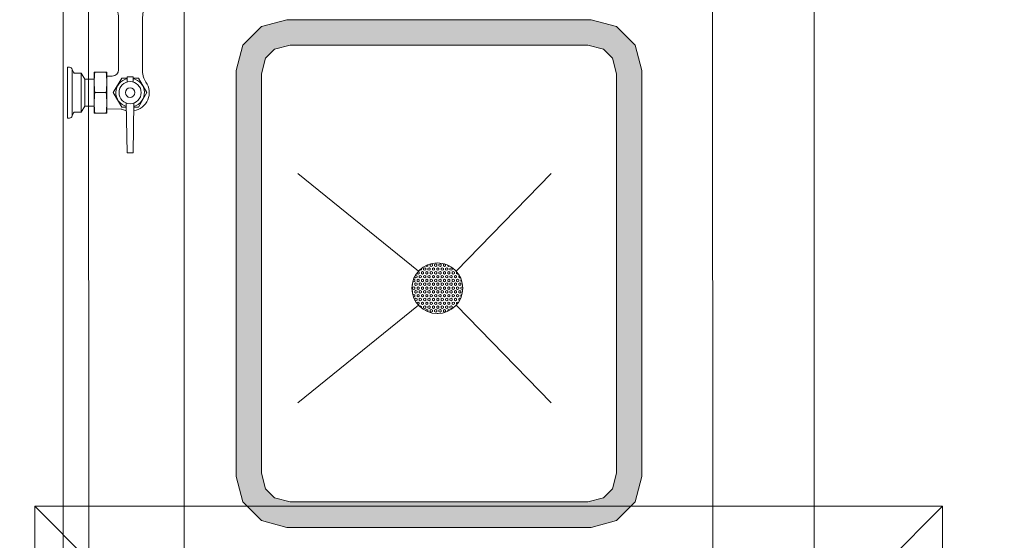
# Model space of a CAD drawing. Header units: millimetres. Extents: x -750 to 72845, y -24282 to 18874.
# Tile 93 of 154: x 64076 to 65049, y 12141 to 12655. Entities that reach past the tile are written whole.
import ezdxf

# ---------------------------------------------------------------- set-up
doc = ezdxf.new("R2010")
doc.units = ezdxf.units.MM
doc.header["$MEASUREMENT"] = 0
doc.linetypes.add('HIDDENX2', pattern=[0.75, 0.5, -0.25])
doc.layers.add('IRISH HOUSE_HYD AIRPORT_DRAINAGE LAYOUT 1$0$GREY SCALE', color=8, linetype='Continuous')
for name, color, linetype, lineweight in [('IRISH HOUSE_HYD AIRPORT_DRAINAGE LAYOUT 1$0$GREYSCALE', 8, 'Continuous', 0), ('M-MEP-ELLG-CABLE', 146, 'HIDDENX2', 20), ('M-MEP-ELPR-EQUIP', 6, 'Continuous', 20)]:
    doc.layers.add(name, color=color, linetype=linetype, lineweight=lineweight)

# ---------------------------------------------------------------- blocks, each defined once
blk = doc.blocks.new('IRISH HOUSE_HYD AIRPORT_DRAINAGE LAYOUT 1$0$FLOOR PLAN')
at = {"layer": 'IRISH HOUSE_HYD AIRPORT_DRAINAGE LAYOUT 1$0$GREYSCALE', "lineweight": 0}
h = blk.add_hatch(color=8, dxfattribs=at)
h.dxf.hatch_style = 1
h.paths.add_polyline_path([(14340.05, 12153.59), (14640.77, 12153.6), (14665.83, 12160.32), (14684.18, 12178.67), (14690.89, 12203.73), (14690.87, 12604.7), (14684.16, 12629.76), (14665.81, 12648.1), (14640.75, 12654.82), (14340.02, 12654.8), (14314.96, 12648.09), (14296.62, 12629.74), (14289.9, 12604.68), (14289.92, 12203.71), (14296.64, 12178.65), (14314.99, 12160.3)])
h.paths.add_polyline_path([(14343.34, 12178.65), (14637.47, 12178.67), (14652.86, 12182.79), (14661.71, 12191.64), (14665.83, 12207.03), (14665.81, 12601.4), (14661.69, 12616.78), (14652.84, 12625.63), (14637.45, 12629.76), (14343.32, 12629.74), (14327.94, 12625.62), (14319.09, 12616.77), (14314.97, 12601.38), (14314.98, 12207.01), (14319.11, 12191.62), (14327.96, 12182.77)], flags=16)
at = {"layer": 'IRISH HOUSE_HYD AIRPORT_DRAINAGE LAYOUT 1$0$GREYSCALE', "color": 8, "lineweight": 0}
for p, q in [((14119.17, 13241.32), (14119.22, 12032.34)), ((14144.28, 12032.34), (14144.23, 13241.32)), ((14238.51, 12032.34), (14238.45, 13241.32)), ((14760.77, 12032.36), (14760.72, 13241.35)), ((14861.01, 12032.37), (14860.96, 13241.35)), ((14173.86, 12627.63), (14173.86, 12653.94)), ((14173.86, 12605.37), (14173.86, 12653.73)), ((14197.35, 12627.63), (14197.35, 12653.94)), ((14197.35, 12605.37), (14197.35, 12653.73)), ((14314.96, 12648.09), (14296.62, 12629.74)), ((14340.02, 12654.8), (14314.96, 12648.09)), ((14640.75, 12654.82), (14340.02, 12654.8)), ((14665.81, 12648.1), (14640.75, 12654.82)), ((14684.16, 12629.76), (14665.81, 12648.1)), ((14296.62, 12629.74), (14289.9, 12604.68)), ((14343.32, 12629.74), (14327.94, 12625.62)), ((14637.45, 12629.76), (14343.32, 12629.74)), ((14652.84, 12625.63), (14637.45, 12629.76)), ((14690.87, 12604.7), (14684.16, 12629.76)), ((14327.94, 12625.62), (14319.09, 12616.77)), ((14661.69, 12616.78), (14652.84, 12625.63)), ((14125.19, 12607.85), (14123.21, 12607.85)), ((14123.21, 12607.85), (14123.21, 12557.73)), ((14319.09, 12616.77), (14314.97, 12601.38)), ((14665.81, 12601.4), (14661.69, 12616.78)), ((14129.22, 12602.89), (14128.04, 12605.72)), ((14128.05, 12559.93), (14128.04, 12605.66)), ((14136.75, 12601.95), (14130.64, 12601.95)), ((14136.75, 12601.95), (14140.58, 12596.15)), ((14136.75, 12563.7), (14136.75, 12601.95)), ((14162.2, 12603.05), (14149.67, 12603.05)), ((14149.68, 12582.83), (14149.67, 12603.05)), ((14162.2, 12603.05), (14162.21, 12562.6)), ((14162.2, 12599.11), (14167.59, 12599.11)), ((14182.32, 12593.42), (14182.32, 12598.55)), ((14188.09, 12598.55), (14182.32, 12598.55)), ((14188.09, 12593.42), (14188.09, 12598.55)), ((14289.9, 12604.68), (14289.92, 12203.71)), ((14314.97, 12601.38), (14314.98, 12207.01)), ((14665.83, 12207.03), (14665.81, 12601.4)), ((14690.89, 12203.73), (14690.87, 12604.7)), ((14140.58, 12596.08), (14140.58, 12569.57)), ((14149.67, 12596.08), (14140.58, 12596.08)), ((14176.87, 12597.28), (14168.54, 12582.84)), ((14182.32, 12597.28), (14176.87, 12597.28)), ((14193.54, 12597.28), (14188.09, 12597.28)), ((14201.88, 12582.84), (14193.54, 12597.28)), ((14149.68, 12562.6), (14149.68, 12582.83)), ((14161.42, 12582.83), (14150.46, 12582.83)), ((14168.54, 12582.84), (14176.87, 12568.41)), ((14193.54, 12568.41), (14201.88, 12582.84)), ((14136.75, 12563.7), (14140.58, 12569.51)), ((14149.68, 12569.51), (14140.58, 12569.51)), ((14176.87, 12568.41), (14181.54, 12568.41)), ((14182.33, 12523.3), (14181.46, 12572.54)), ((14188.09, 12523.3), (14188.95, 12572.54)), ((14188.88, 12568.41), (14193.54, 12568.41)), ((14129.22, 12562.76), (14128.05, 12559.93)), ((14136.75, 12563.7), (14130.64, 12563.7)), ((14162.21, 12562.6), (14149.68, 12562.6)), ((14162.21, 12566.72), (14176.37, 12566.6)), ((14125.19, 12557.73), (14123.21, 12557.73)), ((14182.33, 12523.3), (14188.09, 12523.3)), ((14470.18, 12406.61), (14351.05, 12503)), ((14470.18, 12406.61), (14351.05, 12503)), ((14470.18, 12406.61), (14351.05, 12503)), ((14470.18, 12406.61), (14351.05, 12503)), ((14601.3, 12503.02), (14507.24, 12406.61)), ((14601.3, 12503.02), (14507.24, 12406.61)), ((14601.3, 12503.02), (14507.24, 12406.61)), ((14601.3, 12503.02), (14507.24, 12406.61)), ((14479.51, 12411.79), (14479.51, 12413.05)), ((14479.51, 12413.05), (14479.51, 12413.05)), ((14482.77, 12413.67), (14481.68, 12413.05)), ((14481.68, 12411.79), (14481.68, 12413.05)), ((14483.85, 12413.05), (14482.77, 12413.67)), ((14483.85, 12411.79), (14483.85, 12413.05)), ((14487.11, 12413.67), (14486.02, 12413.05)), ((14486.02, 12411.79), (14486.02, 12413.05)), ((14488.19, 12413.05), (14487.11, 12413.67)), ((14488.19, 12411.79), (14488.19, 12413.05)), ((14491.45, 12413.67), (14490.36, 12413.05)), ((14490.36, 12411.79), (14490.36, 12413.05)), ((14492.53, 12413.05), (14491.45, 12413.67)), ((14492.53, 12411.79), (14492.53, 12413.05)), ((14495.79, 12413.67), (14494.7, 12413.05)), ((14494.7, 12411.79), (14494.7, 12413.05)), ((14496.87, 12413.05), (14495.79, 12413.67)), ((14496.87, 12411.79), (14496.87, 12413.05)), ((14468.66, 12404.27), (14468.66, 12404.77)), ((14469.75, 12403.65), (14468.66, 12404.27)), ((14470.83, 12404.27), (14469.75, 12403.65)), ((14470.83, 12405.53), (14469.77, 12406.14)), ((14470.83, 12404.27), (14470.83, 12405.53)), ((14471.92, 12407.41), (14471.3, 12407.76)), ((14473, 12408.03), (14471.92, 12407.41)), ((14473, 12408.03), (14473, 12409.26)), ((14474.09, 12406.15), (14473, 12405.53)), ((14473, 12404.27), (14473, 12405.53)), ((14474.09, 12403.65), (14473, 12404.27)), ((14475.17, 12405.53), (14474.09, 12406.15)), ((14475.17, 12404.27), (14474.09, 12403.65)), ((14476.26, 12409.91), (14475.17, 12409.29)), ((14475.17, 12408.03), (14475.17, 12409.29)), ((14476.26, 12407.41), (14475.17, 12408.03)), ((14475.17, 12404.27), (14475.17, 12405.53)), ((14477.34, 12409.29), (14476.26, 12409.91)), ((14477.34, 12408.03), (14476.26, 12407.41)), ((14477.34, 12411.79), (14477.34, 12412.07)), ((14478.43, 12411.17), (14477.34, 12411.79)), ((14477.34, 12408.03), (14477.34, 12409.29)), ((14478.43, 12406.15), (14477.34, 12405.53)), ((14477.34, 12404.27), (14477.34, 12405.53)), ((14478.43, 12403.65), (14477.34, 12404.27)), ((14479.51, 12411.79), (14478.43, 12411.17)), ((14479.51, 12405.53), (14478.43, 12406.15)), ((14479.51, 12404.27), (14478.43, 12403.65)), ((14480.6, 12409.91), (14479.51, 12409.29)), ((14479.51, 12408.03), (14479.51, 12409.29)), ((14480.6, 12407.41), (14479.51, 12408.03)), ((14479.51, 12404.27), (14479.51, 12405.53)), ((14481.68, 12409.29), (14480.6, 12409.91)), ((14481.68, 12408.03), (14480.6, 12407.41)), ((14482.77, 12411.17), (14481.68, 12411.79)), ((14481.68, 12408.03), (14481.68, 12409.29)), ((14482.77, 12406.15), (14481.68, 12405.53)), ((14481.68, 12404.27), (14481.68, 12405.53)), ((14482.77, 12403.65), (14481.68, 12404.27)), ((14483.85, 12411.79), (14482.77, 12411.17)), ((14483.85, 12405.53), (14482.77, 12406.15)), ((14483.85, 12404.27), (14482.77, 12403.65)), ((14484.94, 12409.91), (14483.85, 12409.29)), ((14483.85, 12408.03), (14483.85, 12409.29)), ((14484.94, 12407.41), (14483.85, 12408.03)), ((14483.85, 12404.27), (14483.85, 12405.53)), ((14486.02, 12409.29), (14484.94, 12409.91)), ((14486.02, 12408.03), (14484.94, 12407.41)), ((14487.11, 12411.17), (14486.02, 12411.79)), ((14486.02, 12408.03), (14486.02, 12409.29)), ((14487.11, 12406.15), (14486.02, 12405.53)), ((14486.02, 12404.27), (14486.02, 12405.53)), ((14487.11, 12403.65), (14486.02, 12404.27)), ((14488.19, 12411.79), (14487.11, 12411.17)), ((14488.19, 12405.53), (14487.11, 12406.15)), ((14488.19, 12404.27), (14487.11, 12403.65)), ((14489.28, 12409.91), (14488.19, 12409.29)), ((14488.19, 12408.03), (14488.19, 12409.29)), ((14489.28, 12407.41), (14488.19, 12408.03)), ((14488.19, 12404.27), (14488.19, 12405.53)), ((14490.36, 12409.29), (14489.28, 12409.91)), ((14490.36, 12408.03), (14489.28, 12407.41)), ((14491.45, 12411.17), (14490.36, 12411.79)), ((14490.36, 12408.03), (14490.36, 12409.29)), ((14491.45, 12406.15), (14490.36, 12405.53)), ((14490.36, 12404.27), (14490.36, 12405.53)), ((14491.45, 12403.65), (14490.36, 12404.27)), ((14492.53, 12411.79), (14491.45, 12411.17)), ((14492.53, 12405.53), (14491.45, 12406.15)), ((14492.53, 12404.27), (14491.45, 12403.65)), ((14493.62, 12409.91), (14492.53, 12409.29)), ((14492.53, 12408.03), (14492.53, 12409.29)), ((14493.62, 12407.41), (14492.53, 12408.03)), ((14492.53, 12404.27), (14492.53, 12405.53)), ((14494.7, 12409.29), (14493.62, 12409.91)), ((14494.7, 12408.03), (14493.62, 12407.41)), ((14495.79, 12411.17), (14494.7, 12411.79)), ((14494.7, 12408.03), (14494.7, 12409.29)), ((14495.79, 12406.15), (14494.7, 12405.53)), ((14494.7, 12404.27), (14494.7, 12405.53)), ((14495.79, 12403.65), (14494.7, 12404.27)), ((14496.87, 12411.79), (14495.79, 12411.17)), ((14496.87, 12405.53), (14495.79, 12406.15)), ((14496.87, 12404.27), (14495.79, 12403.65)), ((14497.96, 12409.91), (14496.87, 12409.29)), ((14496.87, 12408.03), (14496.87, 12409.29)), ((14497.96, 12407.41), (14496.87, 12408.03)), ((14496.87, 12404.27), (14496.87, 12405.53)), ((14499.05, 12409.29), (14497.96, 12409.91)), ((14499.05, 12408.03), (14497.96, 12407.41)), ((14499.04, 12411.79), (14499.04, 12412.57)), ((14500.13, 12411.17), (14499.04, 12411.79)), ((14499.05, 12408.03), (14499.05, 12409.29)), ((14500.13, 12406.15), (14499.05, 12405.53)), ((14499.05, 12404.27), (14499.05, 12405.53)), ((14500.13, 12403.65), (14499.05, 12404.27)), ((14500.92, 12411.62), (14500.13, 12411.17)), ((14501.22, 12405.53), (14500.13, 12406.15)), ((14501.22, 12404.27), (14500.13, 12403.65)), ((14502.3, 12409.91), (14501.22, 12409.29)), ((14501.22, 12408.03), (14501.22, 12409.29)), ((14502.3, 12407.41), (14501.22, 12408.03)), ((14501.22, 12404.27), (14501.22, 12405.53)), ((14503.39, 12409.29), (14502.3, 12409.91)), ((14503.39, 12408.03), (14502.3, 12407.41)), ((14503.39, 12408.03), (14503.39, 12409.29)), ((14504.47, 12406.15), (14503.39, 12405.53)), ((14503.39, 12404.27), (14503.39, 12405.53)), ((14504.47, 12403.65), (14503.39, 12404.27)), ((14505.56, 12405.53), (14504.47, 12406.15)), ((14505.56, 12404.27), (14504.47, 12403.65)), ((14505.56, 12408.03), (14505.56, 12408.29)), ((14506.26, 12407.63), (14505.56, 12408.03)), ((14505.56, 12404.27), (14505.56, 12405.53)), ((14508.03, 12405.7), (14507.73, 12405.53)), ((14507.73, 12404.28), (14507.73, 12405.53)), ((14508.81, 12403.65), (14507.73, 12404.28)), ((14509.35, 12403.96), (14508.81, 12403.65)), ((14464.32, 12394.25), (14464.09, 12394.38)), ((14464.32, 12393), (14464.32, 12394.25)), ((14465.41, 12396.13), (14464.61, 12396.59)), ((14465.41, 12398.63), (14465.25, 12398.55)), ((14466.49, 12398.01), (14465.41, 12398.63)), ((14466.49, 12396.76), (14465.41, 12396.13)), ((14466.49, 12400.51), (14466.49, 12401.32)), ((14467.58, 12399.89), (14466.49, 12400.51)), ((14466.49, 12396.76), (14466.49, 12398.01)), ((14467.58, 12394.88), (14466.49, 12394.25)), ((14466.49, 12393), (14466.49, 12394.25)), ((14467.58, 12402.39), (14466.84, 12401.97)), ((14468.66, 12401.77), (14467.58, 12402.39)), ((14468.66, 12400.51), (14467.58, 12399.89)), ((14468.66, 12394.25), (14467.58, 12394.88)), ((14468.66, 12400.51), (14468.66, 12401.77)), ((14469.75, 12398.64), (14468.66, 12398.01)), ((14468.66, 12396.76), (14468.66, 12398.01)), ((14469.75, 12396.13), (14468.66, 12396.76)), ((14468.66, 12393), (14468.66, 12394.25)), ((14470.83, 12398.01), (14469.75, 12398.64)), ((14470.83, 12396.76), (14469.75, 12396.13)), ((14471.92, 12402.39), (14470.83, 12401.77)), ((14470.83, 12400.51), (14470.83, 12401.77)), ((14471.92, 12399.89), (14470.83, 12400.51)), ((14470.83, 12396.76), (14470.83, 12398.01)), ((14471.92, 12394.88), (14470.83, 12394.25)), ((14470.83, 12393), (14470.83, 12394.25)), ((14473, 12401.77), (14471.92, 12402.39)), ((14473, 12400.51), (14471.92, 12399.89)), ((14473, 12394.25), (14471.92, 12394.88)), ((14473, 12400.51), (14473, 12401.77)), ((14474.09, 12398.64), (14473, 12398.01)), ((14473, 12396.76), (14473, 12398.01)), ((14474.09, 12396.13), (14473, 12396.76)), ((14473, 12393), (14473, 12394.25)), ((14475.17, 12398.01), (14474.09, 12398.64)), ((14475.17, 12396.76), (14474.09, 12396.13)), ((14476.26, 12402.39), (14475.17, 12401.77)), ((14475.17, 12400.51), (14475.17, 12401.77)), ((14476.26, 12399.89), (14475.17, 12400.51)), ((14475.17, 12396.76), (14475.17, 12398.01)), ((14476.26, 12394.88), (14475.17, 12394.25)), ((14475.17, 12393), (14475.17, 12394.25)), ((14477.34, 12401.77), (14476.26, 12402.39)), ((14477.34, 12400.51), (14476.26, 12399.89)), ((14477.34, 12394.25), (14476.26, 12394.88)), ((14477.34, 12400.51), (14477.34, 12401.77)), ((14478.43, 12398.64), (14477.34, 12398.01)), ((14477.34, 12396.76), (14477.34, 12398.01)), ((14478.43, 12396.13), (14477.34, 12396.76)), ((14477.34, 12393), (14477.34, 12394.25)), ((14479.51, 12398.01), (14478.43, 12398.64)), ((14479.51, 12396.76), (14478.43, 12396.13)), ((14480.6, 12402.39), (14479.51, 12401.77)), ((14479.51, 12400.52), (14479.51, 12401.77)), ((14480.6, 12399.89), (14479.51, 12400.52)), ((14479.51, 12396.76), (14479.51, 12398.01)), ((14480.6, 12394.88), (14479.51, 12394.25)), ((14479.51, 12393), (14479.51, 12394.25)), ((14481.68, 12401.77), (14480.6, 12402.39)), ((14481.68, 12400.52), (14480.6, 12399.89)), ((14481.68, 12394.25), (14480.6, 12394.88)), ((14481.68, 12400.52), (14481.68, 12401.77)), ((14482.77, 12398.64), (14481.68, 12398.01)), ((14481.68, 12396.76), (14481.68, 12398.01)), ((14482.77, 12396.13), (14481.68, 12396.76)), ((14481.68, 12393), (14481.68, 12394.25)), ((14483.85, 12398.01), (14482.77, 12398.64)), ((14483.85, 12396.76), (14482.77, 12396.13)), ((14484.94, 12402.39), (14483.85, 12401.77)), ((14483.85, 12400.52), (14483.85, 12401.77)), ((14484.94, 12399.89), (14483.85, 12400.52)), ((14483.85, 12396.76), (14483.85, 12398.01)), ((14484.94, 12394.88), (14483.85, 12394.25)), ((14483.85, 12393), (14483.85, 12394.25)), ((14486.02, 12401.77), (14484.94, 12402.39)), ((14486.02, 12400.52), (14484.94, 12399.89)), ((14486.02, 12394.25), (14484.94, 12394.88)), ((14486.02, 12400.52), (14486.02, 12401.77)), ((14487.11, 12398.64), (14486.02, 12398.01)), ((14486.02, 12396.76), (14486.02, 12398.01)), ((14487.11, 12396.13), (14486.02, 12396.76)), ((14486.02, 12393), (14486.02, 12394.25)), ((14488.19, 12398.01), (14487.11, 12398.64)), ((14488.19, 12396.76), (14487.11, 12396.13)), ((14489.28, 12402.4), (14488.19, 12401.77)), ((14488.19, 12400.52), (14488.19, 12401.77)), ((14489.28, 12399.89), (14488.19, 12400.52)), ((14488.19, 12396.76), (14488.19, 12398.01)), ((14489.28, 12394.88), (14488.19, 12394.25)), ((14488.19, 12393), (14488.19, 12394.25)), ((14490.36, 12401.77), (14489.28, 12402.4)), ((14490.36, 12400.52), (14489.28, 12399.89)), ((14490.36, 12394.25), (14489.28, 12394.88)), ((14490.36, 12400.52), (14490.36, 12401.77)), ((14491.45, 12398.64), (14490.36, 12398.01)), ((14490.36, 12396.76), (14490.36, 12398.01)), ((14491.45, 12396.13), (14490.36, 12396.76)), ((14490.36, 12393), (14490.36, 12394.25)), ((14492.53, 12398.01), (14491.45, 12398.64)), ((14492.53, 12396.76), (14491.45, 12396.13)), ((14493.62, 12402.4), (14492.53, 12401.77)), ((14492.53, 12400.52), (14492.53, 12401.77)), ((14493.62, 12399.89), (14492.53, 12400.52)), ((14492.53, 12396.76), (14492.53, 12398.01)), ((14493.62, 12394.88), (14492.53, 12394.25)), ((14492.53, 12393), (14492.53, 12394.25)), ((14494.7, 12401.77), (14493.62, 12402.4)), ((14494.7, 12400.52), (14493.62, 12399.89)), ((14494.71, 12394.25), (14493.62, 12394.88)), ((14494.7, 12400.52), (14494.7, 12401.77)), ((14495.79, 12398.64), (14494.7, 12398.01)), ((14494.7, 12396.76), (14494.7, 12398.01)), ((14495.79, 12396.13), (14494.7, 12396.76)), ((14494.71, 12393), (14494.71, 12394.25)), ((14496.88, 12398.01), (14495.79, 12398.64)), ((14496.88, 12396.76), (14495.79, 12396.13)), ((14497.96, 12402.4), (14496.88, 12401.77)), ((14496.88, 12400.52), (14496.88, 12401.77)), ((14497.96, 12399.89), (14496.88, 12400.52)), ((14496.88, 12396.76), (14496.88, 12398.01)), ((14497.96, 12394.88), (14496.88, 12394.25)), ((14496.88, 12393), (14496.88, 12394.25)), ((14499.05, 12401.77), (14497.96, 12402.4)), ((14499.05, 12400.52), (14497.96, 12399.89)), ((14499.05, 12394.25), (14497.96, 12394.88)), ((14499.05, 12400.52), (14499.05, 12401.77)), ((14500.13, 12398.64), (14499.05, 12398.01)), ((14499.05, 12396.76), (14499.05, 12398.01)), ((14500.13, 12396.13), (14499.05, 12396.76)), ((14499.05, 12393), (14499.05, 12394.25)), ((14501.22, 12398.01), (14500.13, 12398.64)), ((14501.22, 12396.76), (14500.13, 12396.13)), ((14502.3, 12402.4), (14501.22, 12401.77)), ((14501.22, 12400.52), (14501.22, 12401.77)), ((14502.3, 12399.89), (14501.22, 12400.52)), ((14501.22, 12396.76), (14501.22, 12398.01)), ((14502.3, 12394.88), (14501.22, 12394.25)), ((14501.22, 12393), (14501.22, 12394.25)), ((14503.39, 12401.77), (14502.3, 12402.4)), ((14503.39, 12400.52), (14502.3, 12399.89)), ((14503.39, 12394.25), (14502.3, 12394.88)), ((14503.39, 12400.52), (14503.39, 12401.77)), ((14504.47, 12398.64), (14503.39, 12398.01)), ((14503.39, 12396.76), (14503.39, 12398.01)), ((14504.47, 12396.13), (14503.39, 12396.76)), ((14503.39, 12393), (14503.39, 12394.25)), ((14505.56, 12398.01), (14504.47, 12398.64)), ((14505.56, 12396.76), (14504.47, 12396.13)), ((14506.64, 12402.4), (14505.56, 12401.77)), ((14505.56, 12400.52), (14505.56, 12401.77)), ((14506.64, 12399.89), (14505.56, 12400.52)), ((14505.56, 12396.76), (14505.56, 12398.01)), ((14506.64, 12394.88), (14505.56, 12394.25)), ((14505.56, 12393), (14505.56, 12394.25)), ((14507.73, 12401.77), (14506.64, 12402.4)), ((14507.73, 12400.52), (14506.64, 12399.89)), ((14507.73, 12394.25), (14506.64, 12394.88)), ((14507.73, 12400.52), (14507.73, 12401.77)), ((14508.81, 12398.64), (14507.73, 12398.01)), ((14507.73, 12396.76), (14507.73, 12398.01)), ((14508.81, 12396.13), (14507.73, 12396.76)), ((14507.73, 12393), (14507.73, 12394.25)), ((14509.9, 12398.01), (14508.81, 12398.64)), ((14509.9, 12396.76), (14508.81, 12396.13)), ((14510.5, 12402.12), (14509.9, 12401.77)), ((14509.9, 12400.52), (14509.9, 12401.77)), ((14510.98, 12399.89), (14509.9, 12400.52)), ((14509.9, 12396.76), (14509.9, 12398.01)), ((14510.98, 12394.88), (14509.9, 12394.25)), ((14509.9, 12393), (14509.9, 12394.25)), ((14511.49, 12400.18), (14510.98, 12399.89)), ((14512.07, 12394.25), (14510.98, 12394.88)), ((14512.32, 12398.15), (14512.07, 12398.01)), ((14512.07, 12396.76), (14512.07, 12398.01)), ((14512.91, 12396.27), (14512.07, 12396.76)), ((14512.07, 12393), (14512.07, 12394.25)), ((14464.32, 12386.73), (14463.8, 12387.03)), ((14464.32, 12393), (14463.83, 12392.71)), ((14464.32, 12385.48), (14464.04, 12385.32)), ((14465.41, 12391.12), (14464.32, 12390.49)), ((14464.32, 12389.24), (14464.32, 12390.49)), ((14465.41, 12388.61), (14464.32, 12389.24)), ((14464.32, 12385.48), (14464.32, 12386.73)), ((14465.41, 12383.6), (14464.55, 12383.1)), ((14466.49, 12390.49), (14465.41, 12391.12)), ((14466.49, 12389.24), (14465.41, 12388.61)), ((14466.49, 12382.97), (14465.41, 12383.6)), ((14467.58, 12392.37), (14466.49, 12393)), ((14466.49, 12389.24), (14466.49, 12390.49)), ((14467.58, 12387.36), (14466.49, 12386.73)), ((14466.49, 12385.48), (14466.49, 12386.73)), ((14467.58, 12384.85), (14466.49, 12385.48)), ((14468.66, 12393), (14467.58, 12392.37)), ((14468.66, 12386.73), (14467.58, 12387.36)), ((14468.66, 12385.48), (14467.58, 12384.85)), ((14469.75, 12391.12), (14468.66, 12390.49)), ((14468.66, 12389.24), (14468.66, 12390.49)), ((14469.75, 12388.61), (14468.66, 12389.24)), ((14468.66, 12385.48), (14468.66, 12386.73)), ((14469.75, 12383.6), (14468.66, 12382.97)), ((14470.83, 12390.49), (14469.75, 12391.12)), ((14470.83, 12389.24), (14469.75, 12388.61)), ((14470.83, 12382.97), (14469.75, 12383.6)), ((14471.92, 12392.37), (14470.83, 12393)), ((14470.83, 12389.24), (14470.83, 12390.49)), ((14471.92, 12387.36), (14470.83, 12386.73)), ((14470.83, 12385.48), (14470.83, 12386.73)), ((14471.92, 12384.85), (14470.83, 12385.48)), ((14473, 12393), (14471.92, 12392.37)), ((14473, 12386.73), (14471.92, 12387.36)), ((14473, 12385.48), (14471.92, 12384.85)), ((14474.09, 12391.12), (14473, 12390.49)), ((14473, 12389.24), (14473, 12390.49)), ((14474.09, 12388.61), (14473, 12389.24)), ((14473, 12385.48), (14473, 12386.73)), ((14474.09, 12383.6), (14473, 12382.97)), ((14475.17, 12390.49), (14474.09, 12391.12)), ((14475.17, 12389.24), (14474.09, 12388.61)), ((14475.17, 12382.97), (14474.09, 12383.6)), ((14476.26, 12392.37), (14475.17, 12393)), ((14475.17, 12389.24), (14475.17, 12390.49)), ((14476.26, 12387.36), (14475.17, 12386.73)), ((14475.17, 12385.48), (14475.17, 12386.73)), ((14476.26, 12384.85), (14475.17, 12385.48)), ((14477.34, 12393), (14476.26, 12392.37)), ((14477.34, 12386.73), (14476.26, 12387.36)), ((14477.34, 12385.48), (14476.26, 12384.85)), ((14478.43, 12391.12), (14477.34, 12390.49)), ((14477.34, 12389.24), (14477.34, 12390.49)), ((14478.43, 12388.61), (14477.34, 12389.24)), ((14477.34, 12385.48), (14477.34, 12386.73)), ((14478.43, 12383.6), (14477.34, 12382.97)), ((14479.51, 12390.49), (14478.43, 12391.12)), ((14479.51, 12389.24), (14478.43, 12388.61)), ((14479.51, 12382.97), (14478.43, 12383.6)), ((14480.6, 12392.37), (14479.51, 12393)), ((14479.51, 12389.24), (14479.51, 12390.49)), ((14480.6, 12387.36), (14479.51, 12386.73)), ((14479.51, 12385.48), (14479.51, 12386.73)), ((14480.6, 12384.85), (14479.51, 12385.48)), ((14481.68, 12393), (14480.6, 12392.37)), ((14481.68, 12386.73), (14480.6, 12387.36)), ((14481.68, 12385.48), (14480.6, 12384.85)), ((14482.77, 12391.12), (14481.68, 12390.49)), ((14481.68, 12389.24), (14481.68, 12390.49)), ((14482.77, 12388.61), (14481.68, 12389.24)), ((14481.68, 12385.48), (14481.68, 12386.73)), ((14482.77, 12383.6), (14481.68, 12382.97)), ((14483.85, 12390.49), (14482.77, 12391.12)), ((14483.85, 12389.24), (14482.77, 12388.61)), ((14483.85, 12382.97), (14482.77, 12383.6)), ((14484.94, 12392.37), (14483.85, 12393)), ((14483.85, 12389.24), (14483.85, 12390.49)), ((14484.94, 12387.36), (14483.85, 12386.73)), ((14483.85, 12385.48), (14483.85, 12386.73)), ((14484.94, 12384.85), (14483.85, 12385.48)), ((14486.02, 12393), (14484.94, 12392.37)), ((14486.02, 12386.73), (14484.94, 12387.36)), ((14486.02, 12385.48), (14484.94, 12384.85)), ((14487.11, 12391.12), (14486.02, 12390.49)), ((14486.02, 12389.24), (14486.02, 12390.49)), ((14487.11, 12388.61), (14486.02, 12389.24)), ((14486.02, 12385.48), (14486.02, 12386.73)), ((14487.11, 12383.6), (14486.02, 12382.97)), ((14488.19, 12390.49), (14487.11, 12391.12)), ((14488.19, 12389.24), (14487.11, 12388.61)), ((14488.19, 12382.97), (14487.11, 12383.6)), ((14489.28, 12392.37), (14488.19, 12393)), ((14488.19, 12389.24), (14488.19, 12390.49)), ((14489.28, 12387.36), (14488.19, 12386.73)), ((14488.19, 12385.48), (14488.19, 12386.73)), ((14489.28, 12384.85), (14488.19, 12385.48)), ((14490.36, 12393), (14489.28, 12392.37)), ((14490.36, 12386.73), (14489.28, 12387.36)), ((14490.36, 12385.48), (14489.28, 12384.85)), ((14491.45, 12391.12), (14490.36, 12390.49)), ((14490.36, 12389.24), (14490.36, 12390.49)), ((14491.45, 12388.61), (14490.36, 12389.24)), ((14490.36, 12385.48), (14490.36, 12386.73)), ((14491.45, 12383.6), (14490.37, 12382.97)), ((14492.54, 12390.49), (14491.45, 12391.12)), ((14492.54, 12389.24), (14491.45, 12388.61)), ((14492.54, 12382.97), (14491.45, 12383.6)), ((14493.62, 12392.37), (14492.53, 12393)), ((14492.54, 12389.24), (14492.54, 12390.49)), ((14493.62, 12387.36), (14492.54, 12386.73)), ((14492.54, 12385.48), (14492.54, 12386.73)), ((14493.62, 12384.85), (14492.54, 12385.48)), ((14494.71, 12393), (14493.62, 12392.37)), ((14494.71, 12386.73), (14493.62, 12387.36)), ((14494.71, 12385.48), (14493.62, 12384.85)), ((14495.79, 12391.12), (14494.71, 12390.49)), ((14494.71, 12389.24), (14494.71, 12390.49)), ((14495.79, 12388.61), (14494.71, 12389.24)), ((14494.71, 12385.48), (14494.71, 12386.73)), ((14495.79, 12383.6), (14494.71, 12382.97)), ((14496.88, 12390.49), (14495.79, 12391.12)), ((14496.88, 12389.24), (14495.79, 12388.61)), ((14496.88, 12382.97), (14495.79, 12383.6)), ((14497.96, 12392.37), (14496.88, 12393)), ((14496.88, 12389.24), (14496.88, 12390.49)), ((14497.96, 12387.36), (14496.88, 12386.73)), ((14496.88, 12385.48), (14496.88, 12386.73)), ((14497.96, 12384.85), (14496.88, 12385.48)), ((14499.05, 12393), (14497.96, 12392.37)), ((14499.05, 12386.73), (14497.96, 12387.36)), ((14499.05, 12385.48), (14497.96, 12384.85)), ((14500.13, 12391.12), (14499.05, 12390.49)), ((14499.05, 12389.24), (14499.05, 12390.49)), ((14500.13, 12388.61), (14499.05, 12389.24)), ((14499.05, 12385.48), (14499.05, 12386.73)), ((14500.13, 12383.6), (14499.05, 12382.97)), ((14501.22, 12390.49), (14500.13, 12391.12)), ((14501.22, 12389.24), (14500.13, 12388.61)), ((14501.22, 12382.97), (14500.13, 12383.6)), ((14502.3, 12392.37), (14501.22, 12393)), ((14501.22, 12389.24), (14501.22, 12390.49)), ((14502.3, 12387.36), (14501.22, 12386.73)), ((14501.22, 12385.48), (14501.22, 12386.73)), ((14502.3, 12384.85), (14501.22, 12385.48)), ((14503.39, 12393), (14502.3, 12392.37)), ((14503.39, 12386.73), (14502.3, 12387.36)), ((14503.39, 12385.48), (14502.3, 12384.85)), ((14504.47, 12391.12), (14503.39, 12390.49)), ((14503.39, 12389.24), (14503.39, 12390.49)), ((14504.47, 12388.61), (14503.39, 12389.24)), ((14503.39, 12385.48), (14503.39, 12386.73)), ((14504.47, 12383.6), (14503.39, 12382.97)), ((14505.56, 12390.49), (14504.47, 12391.12)), ((14505.56, 12389.24), (14504.47, 12388.61)), ((14505.56, 12382.97), (14504.47, 12383.6)), ((14506.64, 12392.37), (14505.56, 12393)), ((14505.56, 12389.24), (14505.56, 12390.49)), ((14506.64, 12387.36), (14505.56, 12386.73)), ((14505.56, 12385.48), (14505.56, 12386.73)), ((14506.64, 12384.85), (14505.56, 12385.48)), ((14507.73, 12393), (14506.64, 12392.37)), ((14507.73, 12386.73), (14506.64, 12387.36)), ((14507.73, 12385.48), (14506.64, 12384.85)), ((14508.81, 12391.12), (14507.73, 12390.49)), ((14507.73, 12389.24), (14507.73, 12390.49)), ((14508.81, 12388.61), (14507.73, 12389.24)), ((14507.73, 12385.48), (14507.73, 12386.73)), ((14508.81, 12383.6), (14507.73, 12382.97)), ((14509.9, 12390.49), (14508.81, 12391.12)), ((14509.9, 12389.24), (14508.81, 12388.61)), ((14509.9, 12382.97), (14508.81, 12383.6)), ((14510.98, 12392.37), (14509.9, 12393)), ((14509.9, 12389.24), (14509.9, 12390.49)), ((14510.98, 12387.36), (14509.9, 12386.73)), ((14509.9, 12385.48), (14509.9, 12386.73)), ((14510.98, 12384.85), (14509.9, 12385.48)), ((14512.07, 12393), (14510.98, 12392.37)), ((14512.07, 12386.73), (14510.98, 12387.36)), ((14512.07, 12385.48), (14510.98, 12384.85)), ((14513.15, 12391.12), (14512.07, 12390.49)), ((14512.07, 12389.24), (14512.07, 12390.49)), ((14513.15, 12388.61), (14512.07, 12389.24)), ((14512.07, 12385.48), (14512.07, 12386.73)), ((14513.75, 12390.77), (14513.15, 12391.12)), ((14513.76, 12388.96), (14513.15, 12388.61)), ((14465.41, 12381.09), (14465.13, 12381.25)), ((14466.49, 12381.72), (14465.41, 12381.09)), ((14466.49, 12381.72), (14466.49, 12382.97)), ((14467.58, 12379.84), (14466.49, 12379.21)), ((14466.49, 12378.15), (14466.49, 12379.21)), ((14467.58, 12377.33), (14466.64, 12377.88)), ((14468.66, 12379.21), (14467.58, 12379.84)), ((14468.66, 12377.96), (14467.58, 12377.33)), ((14468.66, 12381.72), (14468.66, 12382.97)), ((14469.75, 12381.09), (14468.66, 12381.72)), ((14468.66, 12377.96), (14468.66, 12379.21)), ((14469.75, 12376.08), (14468.66, 12375.45)), ((14468.66, 12374.7), (14468.66, 12375.45)), ((14470.83, 12381.72), (14469.75, 12381.09)), ((14470.83, 12375.45), (14469.75, 12376.08)), ((14470.83, 12374.2), (14469.75, 12373.57)), ((14470.83, 12381.72), (14470.83, 12382.97)), ((14471.92, 12379.84), (14470.83, 12379.21)), ((14470.83, 12377.96), (14470.83, 12379.21)), ((14471.92, 12377.33), (14470.83, 12377.96)), ((14470.83, 12374.2), (14470.83, 12375.45)), ((14473, 12379.21), (14471.92, 12379.84)), ((14473, 12377.96), (14471.92, 12377.33)), ((14473, 12381.72), (14473, 12382.97)), ((14474.09, 12381.09), (14473, 12381.72)), ((14473, 12377.96), (14473, 12379.21)), ((14474.09, 12376.08), (14473, 12375.45)), ((14473, 12374.2), (14473, 12375.45)), ((14474.09, 12373.57), (14473, 12374.2)), ((14475.17, 12381.72), (14474.09, 12381.09)), ((14475.17, 12375.45), (14474.09, 12376.08)), ((14475.17, 12374.2), (14474.09, 12373.57)), ((14475.17, 12381.72), (14475.17, 12382.97)), ((14476.26, 12379.84), (14475.17, 12379.21)), ((14475.17, 12377.96), (14475.17, 12379.21)), ((14476.26, 12377.33), (14475.17, 12377.96)), ((14475.17, 12374.2), (14475.17, 12375.45)), ((14477.34, 12379.21), (14476.26, 12379.84)), ((14477.34, 12377.96), (14476.26, 12377.33)), ((14477.34, 12381.72), (14477.34, 12382.97)), ((14478.43, 12381.09), (14477.34, 12381.72)), ((14477.34, 12377.96), (14477.34, 12379.21)), ((14478.43, 12376.08), (14477.34, 12375.45)), ((14477.34, 12374.2), (14477.34, 12375.45)), ((14478.43, 12373.57), (14477.34, 12374.2)), ((14479.51, 12381.72), (14478.43, 12381.09)), ((14479.51, 12375.45), (14478.43, 12376.08)), ((14479.51, 12374.2), (14478.43, 12373.57)), ((14479.51, 12381.72), (14479.51, 12382.97)), ((14480.6, 12379.84), (14479.51, 12379.21)), ((14479.51, 12377.96), (14479.51, 12379.21)), ((14480.6, 12377.33), (14479.51, 12377.96)), ((14479.51, 12374.2), (14479.51, 12375.45)), ((14481.68, 12379.21), (14480.6, 12379.84)), ((14481.68, 12377.96), (14480.6, 12377.33)), ((14481.68, 12381.72), (14481.68, 12382.97)), ((14482.77, 12381.09), (14481.68, 12381.72)), ((14481.68, 12377.96), (14481.68, 12379.21)), ((14482.77, 12376.08), (14481.68, 12375.45)), ((14481.68, 12374.2), (14481.68, 12375.45)), ((14482.77, 12373.58), (14481.68, 12374.2)), ((14483.85, 12381.72), (14482.77, 12381.09)), ((14483.85, 12375.45), (14482.77, 12376.08)), ((14483.85, 12374.2), (14482.77, 12373.58)), ((14483.85, 12381.72), (14483.85, 12382.97)), ((14484.94, 12379.84), (14483.85, 12379.21)), ((14483.85, 12377.96), (14483.85, 12379.21)), ((14484.94, 12377.33), (14483.85, 12377.96)), ((14483.85, 12374.2), (14483.85, 12375.45)), ((14486.02, 12379.21), (14484.94, 12379.84)), ((14486.02, 12377.96), (14484.94, 12377.33)), ((14486.02, 12381.72), (14486.02, 12382.97)), ((14487.11, 12381.09), (14486.02, 12381.72)), ((14486.02, 12377.96), (14486.02, 12379.21)), ((14487.11, 12376.08), (14486.02, 12375.45)), ((14486.02, 12374.2), (14486.02, 12375.45)), ((14487.11, 12373.58), (14486.02, 12374.2)), ((14488.19, 12381.72), (14487.11, 12381.09)), ((14488.2, 12375.45), (14487.11, 12376.08)), ((14488.2, 12374.2), (14487.11, 12373.58)), ((14488.19, 12381.72), (14488.19, 12382.97)), ((14489.28, 12379.84), (14488.19, 12379.21)), ((14488.19, 12377.96), (14488.19, 12379.21)), ((14489.28, 12377.33), (14488.19, 12377.96)), ((14488.2, 12374.2), (14488.2, 12375.45)), ((14490.37, 12379.21), (14489.28, 12379.84)), ((14490.37, 12377.96), (14489.28, 12377.33)), ((14490.37, 12381.72), (14490.37, 12382.97)), ((14491.45, 12381.09), (14490.37, 12381.72)), ((14490.37, 12377.96), (14490.37, 12379.21)), ((14491.45, 12376.08), (14490.37, 12375.45)), ((14490.37, 12374.2), (14490.37, 12375.45)), ((14491.45, 12373.58), (14490.37, 12374.2)), ((14492.54, 12381.72), (14491.45, 12381.09)), ((14492.54, 12375.45), (14491.45, 12376.08)), ((14492.54, 12374.2), (14491.45, 12373.58)), ((14492.54, 12381.72), (14492.54, 12382.97)), ((14493.62, 12379.84), (14492.54, 12379.21)), ((14492.54, 12377.96), (14492.54, 12379.21)), ((14493.62, 12377.33), (14492.54, 12377.96)), ((14492.54, 12374.2), (14492.54, 12375.45)), ((14494.71, 12379.21), (14493.62, 12379.84)), ((14494.71, 12377.96), (14493.62, 12377.33)), ((14494.71, 12381.72), (14494.71, 12382.97)), ((14495.79, 12381.09), (14494.71, 12381.72)), ((14494.71, 12377.96), (14494.71, 12379.21)), ((14495.79, 12376.08), (14494.71, 12375.46)), ((14494.71, 12374.2), (14494.71, 12375.46)), ((14495.79, 12373.58), (14494.71, 12374.2)), ((14496.88, 12381.72), (14495.79, 12381.09)), ((14496.88, 12375.46), (14495.79, 12376.08)), ((14496.88, 12374.2), (14495.79, 12373.58)), ((14496.88, 12381.72), (14496.88, 12382.97)), ((14497.96, 12379.84), (14496.88, 12379.21)), ((14496.88, 12377.96), (14496.88, 12379.21)), ((14497.96, 12377.33), (14496.88, 12377.96)), ((14496.88, 12374.2), (14496.88, 12375.46)), ((14499.05, 12379.21), (14497.96, 12379.84)), ((14499.05, 12377.96), (14497.96, 12377.33)), ((14499.05, 12381.72), (14499.05, 12382.97)), ((14500.13, 12381.09), (14499.05, 12381.72)), ((14499.05, 12377.96), (14499.05, 12379.21)), ((14500.13, 12376.08), (14499.05, 12375.46)), ((14499.05, 12374.2), (14499.05, 12375.46)), ((14500.13, 12373.58), (14499.05, 12374.2)), ((14501.22, 12381.72), (14500.13, 12381.09)), ((14501.22, 12375.46), (14500.13, 12376.08)), ((14501.22, 12374.2), (14500.13, 12373.58)), ((14501.22, 12381.72), (14501.22, 12382.97)), ((14502.3, 12379.84), (14501.22, 12379.21)), ((14501.22, 12377.96), (14501.22, 12379.21)), ((14502.3, 12377.34), (14501.22, 12377.96)), ((14501.22, 12374.2), (14501.22, 12375.46)), ((14503.39, 12379.21), (14502.3, 12379.84)), ((14503.39, 12377.96), (14502.3, 12377.34)), ((14503.39, 12381.72), (14503.39, 12382.97)), ((14504.47, 12381.09), (14503.39, 12381.72)), ((14503.39, 12377.96), (14503.39, 12379.21)), ((14504.47, 12376.08), (14503.39, 12375.46)), ((14503.39, 12374.2), (14503.39, 12375.46)), ((14504.47, 12373.58), (14503.39, 12374.2)), ((14505.56, 12381.72), (14504.47, 12381.09)), ((14505.56, 12375.46), (14504.47, 12376.08)), ((14505.56, 12374.2), (14504.47, 12373.58)), ((14505.56, 12381.72), (14505.56, 12382.97)), ((14506.64, 12379.84), (14505.56, 12379.21)), ((14505.56, 12377.96), (14505.56, 12379.21)), ((14506.64, 12377.34), (14505.56, 12377.96)), ((14505.56, 12374.2), (14505.56, 12375.46)), ((14507.73, 12379.21), (14506.64, 12379.84)), ((14507.73, 12377.96), (14506.64, 12377.34)), ((14507.73, 12381.72), (14507.73, 12382.97)), ((14508.81, 12381.09), (14507.73, 12381.72)), ((14507.73, 12377.96), (14507.73, 12379.21)), ((14508.81, 12376.08), (14507.73, 12375.46)), ((14507.73, 12374.2), (14507.73, 12375.46)), ((14508.17, 12373.95), (14507.73, 12374.2)), ((14509.9, 12381.72), (14508.81, 12381.09)), ((14509.47, 12375.7), (14508.81, 12376.08)), ((14509.9, 12381.72), (14509.9, 12382.97)), ((14510.98, 12379.84), (14509.9, 12379.21)), ((14509.9, 12377.96), (14509.9, 12379.21)), ((14510.61, 12377.55), (14509.9, 12377.96)), ((14511.58, 12379.49), (14510.98, 12379.84)), ((14512.99, 12383.5), (14512.07, 12382.97)), ((14512.07, 12381.72), (14512.07, 12382.97)), ((14512.39, 12381.53), (14512.07, 12381.72)), ((14470.18, 12372.87), (14351.07, 12276.46)), ((14470.18, 12372.87), (14351.07, 12276.46)), ((14470.18, 12372.87), (14351.07, 12276.46)), ((14470.18, 12372.87), (14351.07, 12276.46)), ((14469.75, 12373.57), (14469.39, 12373.78)), ((14471.92, 12372.32), (14471.14, 12371.87)), ((14473, 12371.7), (14471.92, 12372.32)), ((14473, 12370.44), (14472.84, 12370.35)), ((14473, 12370.44), (14473, 12371.7)), ((14476.26, 12372.32), (14475.17, 12371.7)), ((14475.17, 12370.44), (14475.17, 12371.7)), ((14476.26, 12369.82), (14475.17, 12370.44)), ((14477.34, 12371.7), (14476.26, 12372.32)), ((14477.34, 12370.44), (14476.26, 12369.82)), ((14477.34, 12370.44), (14477.34, 12371.7)), ((14478.43, 12368.56), (14477.34, 12367.94)), ((14477.34, 12367.4), (14477.34, 12367.94)), ((14479.51, 12367.94), (14478.43, 12368.56)), ((14479.51, 12366.68), (14479.25, 12366.53)), ((14480.6, 12372.32), (14479.51, 12371.7)), ((14479.51, 12370.44), (14479.51, 12371.7)), ((14480.6, 12369.82), (14479.51, 12370.44)), ((14479.51, 12366.68), (14479.51, 12367.94)), ((14481.68, 12371.7), (14480.6, 12372.32)), ((14481.68, 12370.44), (14480.6, 12369.82)), ((14481.68, 12370.44), (14481.68, 12371.7)), ((14482.77, 12368.56), (14481.68, 12367.94)), ((14481.68, 12366.68), (14481.68, 12367.94)), ((14482.77, 12366.06), (14481.68, 12366.68)), ((14483.85, 12367.94), (14482.77, 12368.56)), ((14483.85, 12366.68), (14482.77, 12366.06)), ((14484.94, 12372.32), (14483.85, 12371.7)), ((14483.85, 12370.44), (14483.85, 12371.7)), ((14484.94, 12369.82), (14483.85, 12370.44)), ((14483.85, 12366.68), (14483.85, 12367.94)), ((14486.02, 12371.7), (14484.94, 12372.32)), ((14486.02, 12370.44), (14484.94, 12369.82)), ((14486.02, 12370.44), (14486.02, 12371.7)), ((14487.11, 12368.56), (14486.03, 12367.94)), ((14486.03, 12366.68), (14486.03, 12367.94)), ((14487.11, 12366.06), (14486.03, 12366.68)), ((14488.2, 12367.94), (14487.11, 12368.56)), ((14488.2, 12366.68), (14487.11, 12366.06)), ((14489.28, 12372.32), (14488.2, 12371.7)), ((14488.2, 12370.44), (14488.2, 12371.7)), ((14489.28, 12369.82), (14488.2, 12370.44)), ((14488.2, 12366.68), (14488.2, 12367.94)), ((14489.28, 12364.8), (14489.06, 12364.68)), ((14490.37, 12371.7), (14489.28, 12372.32)), ((14490.37, 12370.44), (14489.28, 12369.82)), ((14489.48, 12364.69), (14489.28, 12364.8)), ((14490.37, 12370.44), (14490.37, 12371.7)), ((14491.45, 12368.56), (14490.37, 12367.94)), ((14490.37, 12366.68), (14490.37, 12367.94)), ((14491.45, 12366.06), (14490.37, 12366.68)), ((14492.54, 12367.94), (14491.45, 12368.56)), ((14492.54, 12366.68), (14491.45, 12366.06)), ((14493.62, 12372.32), (14492.54, 12371.7)), ((14492.54, 12370.44), (14492.54, 12371.7)), ((14493.62, 12369.82), (14492.54, 12370.44)), ((14492.54, 12366.68), (14492.54, 12367.94)), ((14494.71, 12371.7), (14493.62, 12372.32)), ((14494.71, 12370.44), (14493.62, 12369.82)), ((14494.71, 12370.44), (14494.71, 12371.7)), ((14495.79, 12368.56), (14494.71, 12367.94)), ((14494.71, 12366.68), (14494.71, 12367.94)), ((14495.79, 12366.06), (14494.71, 12366.68)), ((14496.88, 12367.94), (14495.79, 12368.56)), ((14496.88, 12366.68), (14495.79, 12366.06)), ((14497.96, 12372.32), (14496.88, 12371.7)), ((14496.88, 12370.44), (14496.88, 12371.7)), ((14497.96, 12369.82), (14496.88, 12370.44)), ((14496.88, 12366.68), (14496.88, 12367.94)), ((14499.05, 12371.7), (14497.96, 12372.32)), ((14499.05, 12370.44), (14497.96, 12369.82)), ((14499.05, 12370.44), (14499.05, 12371.7)), ((14500.13, 12368.56), (14499.05, 12367.94)), ((14499.05, 12366.91), (14499.05, 12367.94)), ((14501.15, 12367.98), (14500.13, 12368.56)), ((14502.3, 12372.32), (14501.22, 12371.7)), ((14501.22, 12370.44), (14501.22, 12371.7)), ((14502.3, 12369.82), (14501.22, 12370.44)), ((14503.39, 12371.7), (14502.3, 12372.32)), ((14503.39, 12370.44), (14502.3, 12369.82)), ((14503.39, 12370.44), (14503.39, 12371.7)), ((14506.64, 12372.32), (14505.56, 12371.7)), ((14505.56, 12371.18), (14505.56, 12371.7)), ((14506.7, 12372.29), (14506.64, 12372.32)), ((14601.31, 12276.47), (14507.25, 12372.87)), ((14601.31, 12276.47), (14507.25, 12372.87)), ((14601.31, 12276.47), (14507.25, 12372.87)), ((14601.31, 12276.47), (14507.25, 12372.87)), ((14289.92, 12203.71), (14296.64, 12178.65)), ((14314.98, 12207.01), (14319.11, 12191.62)), ((14661.71, 12191.64), (14665.83, 12207.03)), ((14684.18, 12178.67), (14690.89, 12203.73)), ((14319.11, 12191.62), (14327.96, 12182.77)), ((14652.86, 12182.79), (14661.71, 12191.64)), ((14327.96, 12182.77), (14343.34, 12178.65)), ((14637.47, 12178.67), (14652.86, 12182.79)), ((14296.64, 12178.65), (14314.99, 12160.3)), ((14343.34, 12178.65), (14637.47, 12178.67)), ((14665.83, 12160.32), (14684.18, 12178.67)), ((14314.99, 12160.3), (14340.05, 12153.59)), ((14640.77, 12153.6), (14665.83, 12160.32)), ((14340.05, 12153.59), (14640.77, 12153.6))]:
    blk.add_line(p, q, dxfattribs=at)
at = {"layer": 'IRISH HOUSE_HYD AIRPORT_DRAINAGE LAYOUT 1$0$GREYSCALE', "color": 8, "lineweight": 0, "ltscale": 125}
for p, q in [((14987.67, 12174.39), (14090.95, 12174.39)), ((14090.95, 12174.39), (14090.95, 11277.48)), ((14987.67, 12174.39), (14090.95, 11277.48)), ((14090.95, 12174.39), (14987.67, 11277.48)), ((14987.67, 11277.48), (14987.67, 12174.39))]:
    blk.add_line(p, q, dxfattribs=at)
at = {"layer": 'IRISH HOUSE_HYD AIRPORT_DRAINAGE LAYOUT 1$0$GREYSCALE', "color": 8, "lineweight": 0}
for centre, radius in [((14185.21, 12582.84), 10.96), ((14185.21, 12582.84), 4.7), ((14488.71, 12389.74), 25.06), ((14488.71, 12389.74), 25.06), ((14488.71, 12389.74), 25.06), ((14488.71, 12389.74), 25.06)]:
    blk.add_circle(centre, radius, dxfattribs=at)
for centre, radius, start, end in [((21130.68, 10361.07), 7752.88, 141.708854, 166.516628), ((21130.68, 10361.07), 7602.52, 141.773276, 166.244763), ((14124.52, 12653.73), 49.33, 0.00261, 15.69509), ((14246.68, 12653.94), 49.33, 164.29715, 180.00261), ((14125.19, 12604.89), 2.96, 15.00261, 90.00261), ((14130.64, 12603.48), 1.53, 202.5364, 270.00261), ((14215.36, 12592.94), 65.69, 171.14639, 188.85883), ((14096.52, 12592.94), 65.69, 351.14639, 8.85883), ((14167.59, 12605.37), 6.27, 270.00261, 0.00261), ((14231.98, 12606.37), 34.64, 181.64737, 188.22261), ((14216.33, 12603.85), 18.8, 187.43422, 214.66262), ((14185.21, 12582.84), 14.1, 101.79959, 254.85371), ((14185.21, 12582.84), 14.1, 285.15152, 78.20563), ((14185.93, 12582.83), 18.16, 279.12469, 34.66262), ((14215.36, 12572.72), 65.69, 171.14639, 188.85883), ((14096.52, 12572.71), 65.69, 351.14639, 8.85883), ((14125.19, 12560.69), 2.96, 270.00261, 345.00261), ((14130.64, 12562.17), 1.53, 90.00261, 157.46883), ((14176.34, 12563.47), 3.13, 65.39719, 89.50261), ((14185.21, 12582.83), 18.16, 245.39719, 258.53504)]:
    blk.add_arc(centre, radius, start, end, dxfattribs=at)
at = {"layer": 'IRISH HOUSE_HYD AIRPORT_DRAINAGE LAYOUT 1$0$GREYSCALE', "color": 8, "lineweight": 0, "ltscale": 0.25}
for centre, radius, start, end in [((21162.38, 10254.78), 7836.99, 141.329977, 165.793479), ((21207.44, 10240.08), 7731.89, 141.956801, 165.483737)]:
    blk.add_arc(centre, radius, start, end, dxfattribs=at)
blk = doc.blocks.new('IRISH HOUSE_HYD AIRPORT_DRAINAGE LAYOUT 1')
at = {"layer": 'IRISH HOUSE_HYD AIRPORT_DRAINAGE LAYOUT 1$0$GREY SCALE'}
blk.add_blockref('IRISH HOUSE_HYD AIRPORT_DRAINAGE LAYOUT 1$0$FLOOR PLAN', (0, 0), dxfattribs=at)

msp = doc.modelspace()

# ---------------------------------------------------------------- linework, layer by layer
at = {"layer": 'M-MEP-ELLG-CABLE', "color": 1, "ltscale": 5}
msp.add_arc((67447.38, 10884.46), 5017.37, 120.66062, 164.1492, dxfattribs=at)

# ---------------------------------------------------------------- block references
at = {"layer": 'M-MEP-ELPR-EQUIP'}
msp.add_blockref('IRISH HOUSE_HYD AIRPORT_DRAINAGE LAYOUT 1', (50000, 0), dxfattribs=at)

doc.saveas('drawing.dxf')
